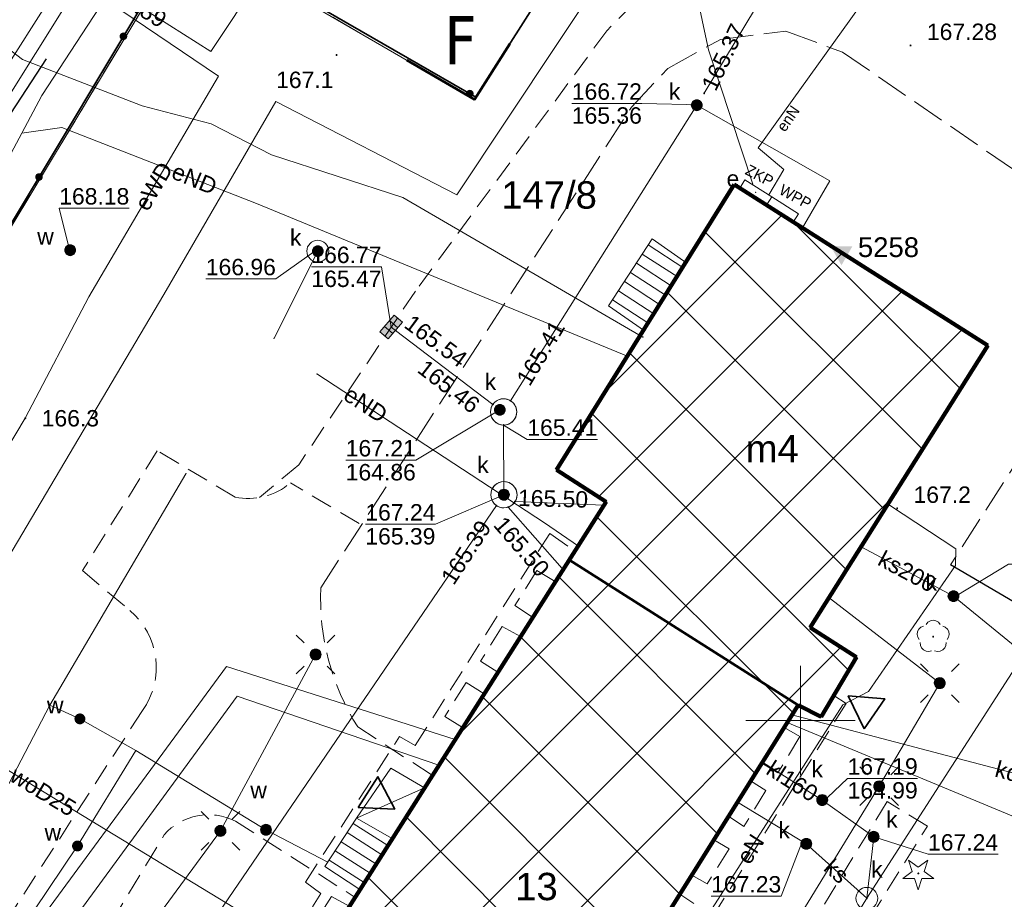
# Model space of a CAD drawing. Extents: x 7513272 to 7513487, y 5698927 to 5699090.
# Tile 6 of 12: x 7513314 to 7513359, y 5698992 to 5699032. Entities that reach past the tile are written whole.
import ezdxf
from ezdxf.enums import TextEntityAlignment as Align

# ---------------------------------------------------------------- set-up
doc = ezdxf.new("R2010")
doc.units = 0
doc.header["$PDSIZE"] = 0.75
doc.linetypes.add('PRZER2-1', pattern=[3, 2, -1])
doc.linetypes.add('PRZER3-1', pattern=[4, 3, -1])
doc.layers.get('0').update_dxf_attribs({"linetype": 'CONTINUOUS'})
doc.layers.add('1 cienka', color=7, linetype='CONTINUOUS', lineweight=9)
doc.layers.add('opisy', color=80, linetype='CONTINUOUS', lineweight=5)
for name, color, linetype, lineweight, true_color in [('GEPADR_O', 7, 'CONTINUOUS', 0, 0x0a0909), ('GEPPGD', 7, 'CONTINUOUS', 18, 0x0a0909), ('GESBZO', 7, 'CONTINUOUS', 50, 0x0a0909), ('GESBZO_O', 7, 'CONTINUOUS', 0, 0x0a0909), ('GESDZI', 7, 'CONTINUOUS', 18, 0x008000), ('GESDZI_O', 7, 'CONTINUOUS', 0, 0x008000), ('GESKLU', 7, 'PRZER3-1', 18, 0x008000), ('GESSCH', 7, 'CONTINUOUS', 18, 0x0a0909), ('GI_OUTLINE', 7, 'CONTINUOUS', 0, 0xa5007c), ('GSLKOC', 7, 'PRZER2-1', 18, 0x0a0909), ('GSLKOG', 7, 'CONTINUOUS', 35, 0x0a0909), ('GSLKOU', 7, 'PRZER3-1', 18, 0x0a0909), ('GSLKRW', 7, 'CONTINUOUS', 25, 0x0a0909), ('GSPRDI', 7, 'CONTINUOUS', 18, 0x008000), ('GSPRDL', 7, 'CONTINUOUS', 18, 0x008000), ('GSPWPN', 7, 'CONTINUOUS', 13, 0x0a0909), ('GSPWPN_O', 7, 'CONTINUOUS', 0, 0x0a0909), ('GSPWPS', 7, 'CONTINUOUS', 13, 0x0a0909), ('GSPWPS_O', 7, 'CONTINUOUS', 0, 0x0a0909), ('GSPWS3', 7, 'CONTINUOUS', 18, 0x0a0909), ('GSPWS3_O', 7, 'CONTINUOUS', 0, 0x0a0909), ('GULCNP', 7, 'CONTINUOUS', 18, 0xd200d2), ('GULENN', 1, 'CONTINUOUS', 18, 0xff0000), ('GULENN_O', 1, 'CONTINUOUS', 0, 0xff0000), ('GULEWN', 1, 'CONTINUOUS', 18, 0xff0000), ('GULEWN_O', 1, 'CONTINUOUS', 0, 0xff0000), ('GULKDP', 7, 'CONTINUOUS', 18, 0x803300), ('GULKDP_O', 7, 'CONTINUOUS', 0, 0x803300), ('GULKLP', 7, 'CONTINUOUS', 18, 0x803300), ('GULKLP_O', 7, 'CONTINUOUS', 0, 0x803300), ('GULKSP', 7, 'CONTINUOUS', 18, 0x803300), ('GULKSP_O', 7, 'CONTINUOUS', 0, 0x803300), ('GULTPR', 7, 'CONTINUOUS', 18, 0xff9100), ('GULWOP', 5, 'CONTINUOUS', 18, 0x0000ff), ('GULWOP_O', 5, 'CONTINUOUS', 0, 0x0000ff), ('GUPCWB', 7, 'CONTINUOUS', 18, 0xd200d2), ('GUPENK', 7, 'CONTINUOUS', 18, 0x0a0909), ('GUPESE', 7, 'CONTINUOUS', 18, 0x0a0909), ('GUPESE_O', 7, 'CONTINUOUS', 0, 0x0a0909), ('GUPESH_O', 1, 'CONTINUOUS', 0, 0xff0000), ('GUPEWB', 1, 'CONTINUOUS', 18, 0xff0000), ('GUPISL', 7, 'CONTINUOUS', 18, 0x0a0909), ('GUPKDN', 7, 'CONTINUOUS', 18, 0x803300), ('GUPKKS', 7, 'CONTINUOUS', 18, 0x0a0909), ('GUPKSD', 7, 'CONTINUOUS', 18, 0x803300), ('GUPKSD_O', 7, 'CONTINUOUS', 0, 0x803300), ('GUPKSH_O', 7, 'CONTINUOUS', 0, 0x803300), ('GUPKWB', 7, 'CONTINUOUS', 18, 0x803300), ('GUPKWZ', 7, 'CONTINUOUS', 18, 0x0a0909), ('GUPKWZ_O', 7, 'CONTINUOUS', 0, 0x0a0909), ('GUPTWB', 7, 'CONTINUOUS', 18, 0xff9100), ('GUPWSD', 5, 'CONTINUOUS', 18, 0x0000ff), ('GUPWSD_O', 5, 'CONTINUOUS', 0, 0x0000ff), ('GUPWSH_O', 5, 'CONTINUOUS', 0, 0x0000ff), ('GUPWWB', 5, 'CONTINUOUS', 18, 0x0000ff), ('GUPWZA_O', 7, 'CONTINUOUS', 0, 0x0a0909), ('GUSIKP', 7, 'CONTINUOUS', 18, 0x0a0909)]:
    doc.layers.add(name, color=color, linetype=linetype, lineweight=lineweight, true_color=true_color)
for name, color, linetype, true_color in [('GUPESH', 1, 'CONTINUOUS', 0xff0000), ('GUPKSH', 7, 'CONTINUOUS', 0x803300), ('GUPWSH', 5, 'CONTINUOUS', 0x0000ff), ('GUPWZA', 7, 'CONTINUOUS', 0x0a0909)]:
    doc.layers.add(name, color=color, linetype=linetype, true_color=true_color)
doc.styles.add('GEO-INFO', font='arial.ttf')

# ---------------------------------------------------------------- blocks, each defined once
blk = doc.blocks.new('SPDLP')
blk.add_hatch(color=0).paths.add_polyline_path([(-0.09, 0), (-0.085595, -0.027812), (-0.072812, -0.052901), (-0.052901, -0.072812), (-0.027812, -0.085595), (0, -0.09), (0.027812, -0.085595), (0.052901, -0.072812), (0.072812, -0.052901), (0.085595, -0.027812), (0.09, 0), (0.085595, 0.027812), (0.072812, 0.052901), (0.052901, 0.072812), (0.027812, 0.085595), (0, 0.09), (-0.027812, 0.085595), (-0.052901, 0.072812), (-0.072812, 0.052901), (-0.085595, 0.027812)])
at = {"color": 0}
for points in [[(-1.292703, 0.137547), (-1.355024, 0.389802), (-1.327532, 0.648184), (-1.213525, 0.881678), (-1.026689, 1.062258), (-0.78945, 1.168249), (-0.530282, 1.186929)], [(-0.268652, 1.271938), (-0.048001, 1.40916), (0.20623, 1.462858), (0.463525, 1.426585), (0.693003, 1.304695), (0.867117, 1.11182), (0.964971, 0.871109)], [(1.126667, 0.648554), (1.325358, 0.481106), (1.454989, 0.255912), (1.5, 0), (1.454989, -0.255912), (1.325358, -0.481106), (1.126667, -0.648554)], [(-0.530282, -1.186929), (-0.78945, -1.168249), (-1.026689, -1.062258), (-1.213525, -0.881678), (-1.327532, -0.648184), (-1.355024, -0.389802), (-1.292703, -0.137547)], [(0.964971, -0.871109), (0.867117, -1.11182), (0.693003, -1.304695), (0.463525, -1.426585), (0.20623, -1.462858), (-0.048001, -1.40916), (-0.268652, -1.271938)]]:
    blk.add_lwpolyline(points, dxfattribs=at)
blk = doc.blocks.new('SPDIP')
blk.add_hatch(color=0).paths.add_polyline_path([(-0.09, 0), (-0.085595, -0.027812), (-0.072812, -0.052901), (-0.052901, -0.072812), (-0.027812, -0.085595), (0, -0.09), (0.027812, -0.085595), (0.052901, -0.072812), (0.072812, -0.052901), (0.085595, -0.027812), (0.09, 0), (0.085595, 0.027812), (0.072812, 0.052901), (0.052901, 0.072812), (0.027812, 0.085595), (0, 0.09), (-0.027812, 0.085595), (-0.052901, 0.072812), (-0.072812, 0.052901), (-0.085595, 0.027812)])
at = {"color": 0}
blk.add_lwpolyline([(0.177062, -0.544942), (-0.463555, -1.426676), (-0.463555, -0.336792), (-1.500096, 0), (-0.463555, 0.336792), (-0.463555, 1.426676), (0.177062, 0.544942), (1.213603, 0.881734), (0.572986, 0), (1.213603, -0.881734)], close=True, dxfattribs=at)
blk = doc.blocks.new('KOLO')
blk.add_hatch(color=0).paths.add_polyline_path([(0, 0.5), (-0.12941, 0.482963), (-0.25, 0.433013), (-0.353553, 0.353553), (-0.433013, 0.25), (-0.482963, 0.12941), (-0.5, 0), (-0.482963, -0.12941), (-0.433013, -0.25), (-0.353553, -0.353553), (-0.25, -0.433013), (-0.12941, -0.482963), (0, -0.5), (0.12941, -0.482963), (0.25, -0.433013), (0.353553, -0.353553), (0.433013, -0.25), (0.482963, -0.12941), (0.5, 0), (0.482963, 0.12941), (0.433013, 0.25), (0.353553, 0.353553), (0.25, 0.433013), (0.12941, 0.482963)])
blk = doc.blocks.new('POINT')
at = {"color": 0}
blk.add_point((0, 0), dxfattribs=at)
blk = doc.blocks.new('OKRAG_PELNY')
at = {"true_color": 0xffffff}
blk.add_hatch(color=7, dxfattribs=at).paths.add_polyline_path([(0, 0.5), (-0.12941, 0.482963), (-0.25, 0.433013), (-0.353553, 0.353553), (-0.433013, 0.25), (-0.482963, 0.12941), (-0.5, 0), (-0.482963, -0.12941), (-0.433013, -0.25), (-0.353553, -0.353553), (-0.25, -0.433013), (-0.12941, -0.482963), (0, -0.5), (0.12941, -0.482963), (0.25, -0.433013), (0.353553, -0.353553), (0.433013, -0.25), (0.482963, -0.12941), (0.5, 0), (0.482963, 0.12941), (0.433013, 0.25), (0.353553, 0.353553), (0.25, 0.433013), (0.12941, 0.482963)])
at = {"color": 0}
blk.add_lwpolyline([(0.5, 0), (0.482963, -0.12941), (0.433013, -0.25), (0.353553, -0.353553), (0.25, -0.433013), (0.12941, -0.482963), (0, -0.5), (-0.12941, -0.482963), (-0.25, -0.433013), (-0.353553, -0.353553), (-0.433013, -0.25), (-0.482963, -0.12941), (-0.5, 0), (-0.482963, 0.12941), (-0.433013, 0.25), (-0.353553, 0.353553), (-0.25, 0.433013), (-0.12941, 0.482963), (0, 0.5), (0.12941, 0.482963), (0.25, 0.433013), (0.353553, 0.353553), (0.433013, 0.25), (0.482963, 0.12941)], close=True, dxfattribs=at)
blk = doc.blocks.new('SUSM01_01')
at = {"true_color": 0xffffff}
blk.add_hatch(color=7, dxfattribs=at).paths.add_polyline_path([(0.025882, -0.096593), (0.05, -0.086603), (0.076604, -0.064279), (0.093969, -0.034202), (0.1, 0), (0.095557, 0.029476), (0.082624, 0.056332), (0.062349, 0.078183), (0.036534, 0.093087), (0.007473, 0.09972), (-0.022252, 0.097493), (-0.05, 0.086603), (-0.073305, 0.068017), (-0.090097, 0.043388), (-0.098883, 0.014904), (-0.098883, -0.014904), (-0.090097, -0.043388), (-0.073305, -0.068017), (-0.05, -0.086603), (-0.025882, -0.096593), (0, -0.1), (0.025882, -0.096593), (0.1, 0), (0.093969, -0.034202), (0.076604, -0.064279), (0.05, -0.086603), (0.025882, -0.096593), (0, -0.1), (-0.025882, -0.096593), (-0.05, -0.086603), (-0.073305, -0.068017), (-0.090097, -0.043388), (-0.098883, -0.014904), (-0.098883, 0.014904), (-0.090097, 0.043388), (-0.073305, 0.068017), (-0.05, 0.086603), (-0.022252, 0.097493), (0.007473, 0.09972), (0.036534, 0.093087), (0.062349, 0.078183), (0.082624, 0.056332), (0.095557, 0.029476)])
at = {"color": 0}
for points in [[(-0.353553, 0.353553), (-0.212132, 0.212132)], [(0.353553, 0.353553), (0.212132, 0.212132)], [(-0.353553, -0.353553), (-0.212132, -0.212132)], [(0.353553, -0.353553), (0.212132, -0.212132)]]:
    blk.add_lwpolyline(points, dxfattribs=at)
blk.add_lwpolyline([(0.1, 0), (0.093969, -0.034202), (0.076604, -0.064279), (0.05, -0.086603), (0.025882, -0.096593), (0, -0.1), (-0.025882, -0.096593), (-0.05, -0.086603), (-0.073305, -0.068017), (-0.090097, -0.043388), (-0.098883, -0.014904), (-0.098883, 0.014904), (-0.090097, 0.043388), (-0.073305, 0.068017), (-0.05, 0.086603), (-0.022252, 0.097493), (0.007473, 0.09972), (0.036534, 0.093087), (0.062349, 0.078183), (0.082624, 0.056332), (0.095557, 0.029476)], close=True, dxfattribs=at)
blk = doc.blocks.new('SUUS05')
at = {"true_color": 0xffffff}
blk.add_hatch(color=7, dxfattribs=at).paths.add_polyline_path([(-0.5, 0.25), (-0.5, -0.25), (0.5, -0.25), (0.5, 0.25)])
at = {"color": 0}
blk.add_lwpolyline([(0.5, -0.25), (-0.5, -0.25), (-0.5, 0.25), (0.5, 0.25)], close=True, dxfattribs=at)
for points in [[(-0.175, -0.25), (-0.175, 0.25)], [(0.175, -0.25), (0.175, 0.25)]]:
    blk.add_lwpolyline(points, dxfattribs=at)
blk = doc.blocks.new('EPPGN')
blk.add_hatch(color=0).paths.add_polyline_path([(-0.09, 0), (-0.085595, -0.027812), (-0.072812, -0.052901), (-0.052901, -0.072812), (-0.027812, -0.085595), (0, -0.09), (0.027812, -0.085595), (0.052901, -0.072812), (0.072812, -0.052901), (0.085595, -0.027812), (0.09, 0), (0.085595, 0.027812), (0.072812, 0.052901), (0.052901, 0.072812), (0.027812, 0.085595), (0, 0.09), (-0.027812, 0.085595), (-0.052901, 0.072812), (-0.072812, 0.052901), (-0.085595, 0.027812)])
blk = doc.blocks.new('SOWP1')
blk.add_hatch(color=0).paths.add_polyline_path([(0.291398, 0.498418), (-0.577348, -0.001564), (0.291034, -0.498631)])

msp = doc.modelspace()

# ---------------------------------------------------------------- hatches: boundary and pattern name
at = {"layer": '1 cienka'}
h = msp.add_hatch(dxfattribs=at)
h.set_pattern_fill('ANSI37', color=256)
h.paths.add_polyline_path([(7513358.559, 5699017.141), (7513346.962, 5699024.494), (7513344.746, 5699020.933), (7513344.802, 5699020.894), (7513342.855, 5699017.807), (7513342.818, 5699017.833), (7513338.844, 5699011.447), (7513341.113, 5699009.986), (7513339.425, 5699007.33), (7513349.882, 5699000.703), (7513350.945, 5699000.165), (7513352.559, 5699002.885), (7513350.441, 5699004.245)])
h.paths.add_polyline_path([(7513349.882, 5699000.703), (7513339.425, 5699007.33), (7513322.899, 5698981.335), (7513318.642, 5698980.705), (7513319.155, 5698979.562), (7513319.358, 5698979.438), (7513320.093, 5698980.563), (7513331.782, 5698973.426), (7513331.908, 5698973.614), (7513333.056, 5698972.873), (7513333.79, 5698974.966), (7513340.043, 5698984.966), (7513340.043, 5698984.966), (7513341.747, 5698987.693)])
h.paths.add_polyline_path([(7513327.514, 5698976.462), (7513327.937, 5698976.196), (7513328.772, 5698977.533), (7513328.348, 5698977.797)], flags=16)
h.paths.add_polyline_path([(7513328.03, 5698977.996), (7513327.116, 5698976.712), (7513325.725, 5698977.598), (7513326.548, 5698978.921)], flags=16)
h.paths.add_polyline_path([(7513337.312, 5699012.807), (7513340.9, 5699012.807), (7513340.9, 5699013.956), (7513337.312, 5699013.956)], flags=9)
h.paths.add_polyline_path([(7513346.474, 5699024.231), (7513347.34, 5699024.231), (7513347.34, 5699025.082), (7513346.474, 5699025.082)], flags=9)
h.paths.add_polyline_path([(7513347.176, 5699011.483), (7513350.227, 5699011.483), (7513350.227, 5699013.358), (7513347.176, 5699013.358)], flags=24)
h.paths.add_polyline_path([(7513327.907, 5698973.416), (7513331.495, 5698973.416), (7513331.495, 5698974.565), (7513327.907, 5698974.565)], flags=25)
h.paths.add_polyline_path([(7513336.631, 5698991.442), (7513339.212, 5698991.442), (7513339.212, 5698993.358), (7513336.631, 5698993.358)], flags=24)
h.paths.add_polyline_path([(7513316.779, 5698979.897), (7513320.351, 5698980.227), (7513320.246, 5698981.371), (7513316.673, 5698981.041)], flags=9)
h.paths.add_polyline_path([(7513320.551, 5698980.408), (7513322.029, 5698980.577), (7513321.899, 5698981.713), (7513320.421, 5698981.544)], flags=24)
h.paths.add_polyline_path([(7513333.145, 5698971.219), (7513334.137, 5698974.301), (7513333.044, 5698974.653), (7513332.051, 5698971.571)], flags=9)
h.paths.add_polyline_path([(7513334.827, 5698989.838), (7513337.892, 5698989.838), (7513337.892, 5698991.754), (7513334.827, 5698991.754)], flags=24)

# ---------------------------------------------------------------- linework, layer by layer
at = {"lineweight": 35}
for points in [[(7513352.903, 5698999.614), (7513353.845, 5699000.994), (7513352.179, 5699001.119), (7513352.903, 5698999.614)], [(7513329.769, 5698996.02), (7513331.438, 5698995.945), (7513330.669, 5698997.428), (7513329.769, 5698996.02)]]:
    msp.add_lwpolyline(points, dxfattribs=at)
at = {"layer": '1 cienka', "lineweight": 50}
for p, q in [((7513335.093, 5699028.378, 10.16), (7513336.705, 5699030.923, 10.16)), ((7513331.998, 5699030.172, 10.02), (7513335.093, 5699028.378, 10.16))]:
    msp.add_line(p, q, dxfattribs=at)
at = {"layer": '1 cienka', "lineweight": 106}
for p, q in [((7513338.844, 5699011.447, 10.26), (7513346.962, 5699024.494, 10.26)), ((7513346.962, 5699024.494, 10.26), (7513358.559, 5699017.141, 10.26)), ((7513358.559, 5699017.141, 10.26), (7513350.441, 5699004.245, 10.26)), ((7513341.113, 5699009.986, 10.26), (7513338.844, 5699011.447, 10.26)), ((7513322.837, 5698981.237, 10.26), (7513341.113, 5699009.986, 10.26)), ((7513350.441, 5699004.245, 10.26), (7513352.559, 5699002.885, 10.26)), ((7513352.559, 5699002.885, 10.26), (7513350.945, 5699000.165, 10.26)), ((7513349.882, 5699000.703, 10.26), (7513333.536, 5698974.559, 10.26)), ((7513350.945, 5699000.165, 10.26), (7513349.882, 5699000.703, 10.26))]:
    msp.add_line(p, q, dxfattribs=at)
at = {"layer": 'GESBZO', "linetype": 'Continuous', "elevation": 10.26}
for points in [[(7513346.962, 5699024.494), (7513358.559, 5699017.141), (7513350.441, 5699004.245), (7513352.559, 5699002.885), (7513350.945, 5699000.165), (7513349.882, 5699000.703), (7513339.41, 5699007.339), (7513341.113, 5699009.986), (7513338.844, 5699011.447)], [(7513322.837, 5698981.237), (7513339.41, 5699007.339), (7513349.882, 5699000.703), (7513333.536, 5698974.559)]]:
    msp.add_lwpolyline(points, close=True, dxfattribs=at)
at = {"layer": 'GESDZI', "linetype": 'Continuous', "elevation": 10.3}
for points in [[(7513371.83, 5698997.098), (7513399.158, 5699039.406), (7513399.398, 5699040.166), (7513399.468, 5699040.386), (7513396.318, 5699042.406), (7513390.698, 5699046.025), (7513380.559, 5699052.534), (7513374.78, 5699056.254), (7513365.14, 5699062.452), (7513357.461, 5699067.402), (7513357.171, 5699066.942), (7513344.252, 5699046.805), (7513346.052, 5699045.675), (7513335.093, 5699028.378), (7513321.984, 5699035.976), (7513293.345, 5698988.471), (7513344.651, 5698954.767), (7513356.561, 5698973.129)], [(7513335.093, 5699028.378), (7513346.052, 5699045.675), (7513344.252, 5699046.805), (7513332.823, 5699054.113), (7513328.213, 5699046.485), (7513321.984, 5699035.976)]]:
    msp.add_lwpolyline(points, close=True, dxfattribs=at)
msp.add_lwpolyline([(7513344.651, 5698954.767), (7513293.345, 5698988.471), (7513321.984, 5699035.976), (7513328.213, 5699046.485), (7513319.504, 5699052.226)], dxfattribs=at)
at = {"layer": 'GESKLU', "linetype": 'PRZER3-1', "lineweight": 18, "ltscale": 0.5, "elevation": 10.16}
msp.add_lwpolyline([(7513277.536, 5698980.241), (7513278.856, 5698979.391), (7513315.483, 5698955.845), (7513321.623, 5698951.895), (7513336.561, 5698942.286), (7513337.861, 5698944.296), (7513344.651, 5698954.767), (7513293.345, 5698988.471), (7513321.984, 5699035.976), (7513335.093, 5699028.378), (7513346.052, 5699045.675), (7513344.252, 5699046.805), (7513357.171, 5699066.942), (7513357.461, 5699067.402), (7513355.741, 5699068.501), (7513350.982, 5699071.561), (7513346.182, 5699074.65), (7513341.382, 5699077.74), (7513337.782, 5699080.051)], dxfattribs=at)
msp.add_lwpolyline([(7513371.83, 5698997.098), (7513399.158, 5699039.406), (7513399.398, 5699040.166), (7513399.468, 5699040.386), (7513396.318, 5699042.406), (7513390.698, 5699046.025), (7513380.559, 5699052.534), (7513374.78, 5699056.254), (7513365.14, 5699062.452), (7513357.461, 5699067.402), (7513357.171, 5699066.942), (7513344.252, 5699046.805), (7513346.052, 5699045.675), (7513335.093, 5699028.378), (7513321.984, 5699035.976), (7513293.345, 5698988.471), (7513344.651, 5698954.767), (7513356.561, 5698973.129)], close=True, dxfattribs=at)
at = {"layer": 'GESSCH', "linetype": 'Continuous', "elevation": 10.26}
for points in [[(7513344.802, 5699020.894), (7513343.21, 5699022.007), (7513341.222, 5699018.951), (7513342.855, 5699017.807)], [(7513329.699, 5698995.535), (7513331.259, 5698997.824), (7513332.796, 5698996.922)], [(7513329.699, 5698995.535), (7513331.322, 5698994.601), (7513329.846, 5698992.277), (7513328.251, 5698993.329)]]:
    msp.add_lwpolyline(points, close=True, dxfattribs=at)
at = {"layer": 'GESSCH', "linetype": 'Continuous'}
for points in [[(7513343.034, 5699021.736, 10.26), (7513344.664, 5699020.676, 10.26)], [(7513342.762, 5699021.317, 10.26), (7513344.398, 5699020.253, 10.26)], [(7513342.489, 5699020.898, 10.26), (7513344.131, 5699019.83, 10.26)], [(7513342.216, 5699020.479, 10.26), (7513343.864, 5699019.407, 10.26)], [(7513341.944, 5699020.06, 10.26), (7513343.597, 5699018.984, 10.26)], [(7513341.671, 5699019.64, 10.26), (7513343.331, 5699018.561, 10.26)], [(7513341.398, 5699019.221, 10.26), (7513343.064, 5699018.138, 10.26)], [(7513331.12, 5698994.283, 10.26), (7513329.537, 5698995.289, 10.26)], [(7513330.852, 5698993.861, 10.26), (7513329.263, 5698994.871, 10.26)], [(7513330.584, 5698993.439, 10.26), (7513328.988, 5698994.452, 10.26)], [(7513330.316, 5698993.017, 10.26), (7513328.714, 5698994.034, 10.26)], [(7513330.048, 5698992.595, 10.26), (7513328.44, 5698993.616, 10.26)]]:
    msp.add_polyline3d(points, dxfattribs=at)
at = {"layer": 'GI_OUTLINE', "color": 224, "linetype": 'Continuous', "true_color": 0xa5007c, "elevation": 100}
for points in [[(7513350, 5698997.5), (7513350, 5699002.5)], [(7513347.5, 5699000), (7513352.5, 5699000)]]:
    msp.add_lwpolyline(points, dxfattribs=at)
at = {"layer": 'GSLKOC', "linetype": 'PRZER2-1', "lineweight": 18, "ltscale": 0.5, "elevation": 10.18}
for points in [[(7513360.551, 5699045.646), (7513378.709, 5699033.279, -0.260168), (7513379.469, 5699027.09), (7513375.62, 5699021.502, -1.126518), (7513374.22, 5699022.512), (7513376.925, 5699026.364), (7513358.264, 5699038.874), (7513356.123, 5699035.665), (7513354.96, 5699035.061), (7513349.375, 5699035.2, 0.210113), (7513341.139, 5699031.526), (7513332.39, 5699019.621), (7513327.052, 5699011.684), (7513325.251, 5699010.189)], [(7513329.814, 5699008.994), (7513326.672, 5699010.861, -0.23579), (7513324.142, 5699010.212), (7513320.582, 5699012.327), (7513317.166, 5699006.847), (7513319.331, 5699005.021, -0.389322), (7513319.908, 5699000.456), (7513313.018, 5698989.809), (7513311.911, 5698986.589, 0.221462), (7513312.826, 5698979.641), (7513315.617, 5698976.565), (7513329.665, 5698967.867, 0.12767), (7513335.952, 5698967.142, -0.08952), (7513340.996, 5698965.535), (7513348.76, 5698960.92)], [(7513333.105, 5698997.527), (7513329.747, 5698999.7, -0.152658), (7513328.06, 5699006.06)], [(7513344.36, 5698980.949), (7513338.636, 5698972.048, -0.174352), (7513330.617, 5698971.699), (7513319.002, 5698978.906, -0.423185), (7513316.163, 5698986.94), (7513320.895, 5698994.766, -0.343472), (7513324.154, 5698995.396), (7513329.589, 5698991.941)]]:
    msp.add_lwpolyline(points, format="xyb", dxfattribs=at)
for points in [[(7513332.373, 5698998.855), (7513338.531, 5699008.544)], [(7513338.531, 5699008.544), (7513339.673, 5699007.748)], [(7513337.945, 5699006.855), (7513336.94, 5699005.255)], [(7513338.778, 5699006.343), (7513337.945, 5699006.855)], [(7513336.94, 5699005.255), (7513337.747, 5699004.719)], [(7513336.359, 5699004.288), (7513335.365, 5699002.711)], [(7513337.189, 5699003.841), (7513336.359, 5699004.288)], [(7513335.365, 5699002.711), (7513336.151, 5699002.207)], [(7513334.709, 5699001.737), (7513333.734, 5699000.177)], [(7513335.523, 5699001.217), (7513334.709, 5699001.737)], [(7513351.523, 5699001.14), (7513352.086, 5699000.778)], [(7513352.086, 5699000.778), (7513343.745, 5698987.464)], [(7513333.734, 5699000.177), (7513334.543, 5698999.674)], [(7513349.245, 5698999.684), (7513349.971, 5698999.258)], [(7513327.355, 5698992.607), (7513331.663, 5698999.264)], [(7513331.663, 5698999.264), (7513332.373, 5698998.855)], [(7513349.971, 5698999.258), (7513348.966, 5698997.61)], [(7513348.966, 5698997.61), (7513348.226, 5698998.054)], [(7513347.716, 5698997.239), (7513348.412, 5698996.801)], [(7513348.412, 5698996.801), (7513347.407, 5698995.154)], [(7513350.73, 5698964.05), (7513340.431, 5698970.61), (7513355.804, 5698995.174), (7513353.961, 5698996.289), (7513347.173, 5698985.212)], [(7513347.407, 5698995.154), (7513346.704, 5698995.621)], [(7513346.034, 5698994.549), (7513346.729, 5698994.126)], [(7513346.729, 5698994.126), (7513345.725, 5698992.539)], [(7513345.725, 5698992.539), (7513345.025, 5698992.935)], [(7513328.065, 5698992.091), (7513327.355, 5698992.607)], [(7513321.218, 5698981.361), (7513328.065, 5698992.091)], [(7513344.476, 5698992.057), (7513345.125, 5698991.64)], [(7513328.546, 5698991.951), (7513327.517, 5698990.338)], [(7513329.362, 5698991.514), (7513328.546, 5698991.951)]]:
    msp.add_lwpolyline(points, dxfattribs=at)
at = {"layer": 'GSLKOG', "linetype": 'Continuous', "elevation": 10.18}
for points in [[(7513344.64, 5699046.51), (7513346.122, 5699045.735), (7513335.153, 5699028.488), (7513321.94, 5699036.11)], [(7513341.21, 5698949.14), (7513344.841, 5698954.727), (7513293.345, 5698988.471), (7513321.94, 5699036.11)]]:
    msp.add_lwpolyline(points, dxfattribs=at)
at = {"layer": 'GSLKOU', "linetype": 'PRZER3-1', "lineweight": 18, "ltscale": 0.5, "elevation": 10.18}
msp.add_lwpolyline([(7513328.06, 5699006.06), (7513342.27, 5699028.03), (7513343.93, 5699029.8), (7513346.34, 5699031.13), (7513349.33, 5699031.5), (7513351.91, 5699030.55), (7513368.61, 5699019.09), (7513369.68, 5699016.92), (7513369.2, 5699014.91), (7513367.62, 5699014.01), (7513365.35, 5699014.08), (7513362.53, 5699015.92), (7513356.852, 5699007.109)], dxfattribs=at)
at = {"layer": 'GSLKRW', "linetype": 'Continuous', "lineweight": 25, "elevation": 10.18}
msp.add_lwpolyline([(7513340.931, 5698949.03), (7513337.225, 5698951.358), (7513336.589, 5698953.477), (7513309.397, 5698970.938), (7513307.453, 5698970.514), (7513293.398, 5698979.376, -0.276758), (7513289.475, 5698987.003, -0.168315), (7513291.384, 5698993.148), (7513302.317, 5699010.034), (7513315.512, 5699030.236)], format="xyb", dxfattribs=at)
msp.add_lwpolyline([(7513369.571, 5698999.058), (7513361.981, 5699004.106), (7513356.852, 5699007.109)], dxfattribs=at)
at = {"layer": 'GULCNP', "linetype": 'Continuous', "elevation": 10.18}
for points in [[(7513287.184, 5699003.023), (7513291.186, 5699000.249), (7513295.195, 5698997.62), (7513312.374, 5698987.012), (7513323.753, 5699002.461), (7513334.197, 5698999.129)], [(7513333.456, 5698997.962), (7513324.233, 5699001.102), (7513312.704, 5698985.372), (7513294.555, 5698996.61), (7513290.536, 5698999.239), (7513286.481, 5699001.954)]]:
    msp.add_lwpolyline(points, dxfattribs=at)
at = {"layer": 'GULENN', "linetype": 'Continuous', "elevation": 10.18}
for points in [[(7513355.24, 5699049.23), (7513344.96, 5699034.52), (7513345.79, 5699030.65), (7513347.836, 5699024.472)], [(7513390.161, 5699036.301), (7513388.536, 5699035.562), (7513376.28, 5699033.392), (7513375.614, 5699034.984), (7513360.635, 5699043.157), (7513353.85, 5699034.239), (7513348.062, 5699026.166), (7513349.232, 5699025.179), (7513348.541, 5699024.026)], [(7513322.904, 5699040.015), (7513321.624, 5699037.686), (7513319.514, 5699035.006), (7513315.304, 5699028.557), (7513314.383, 5699026.838), (7513309.854, 5699018.388), (7513308.734, 5699018.098), (7513308.734, 5699018.098), (7513309.174, 5699017.158), (7513300.045, 5699003.299), (7513298.885, 5699002.799), (7513298.885, 5699002.799), (7513299.145, 5699001.909), (7513292.54, 5698992.259), (7513291.971, 5698991.176), (7513292.605, 5698990.021), (7513300.805, 5698984.342), (7513310.674, 5698977.823), (7513311.534, 5698976.203), (7513311.122, 5698968.694), (7513308.249, 5698963.686), (7513306.845, 5698956.278)], [(7513308.048, 5699034.785), (7513312.703, 5699031.521), (7513314.421, 5699030.216), (7513319.884, 5699028.087), (7513323.044, 5699027.268), (7513325.813, 5699025.848), (7513331.813, 5699023.899), (7513342.787, 5699017.522)], [(7513314.383, 5699026.838), (7513316.218, 5699027.098), (7513325.116, 5699023.634), (7513342.113, 5699016.63)], [(7513327.879, 5699015.834), (7513338.295, 5699009.034), (7513339.843, 5699007.971)], [(7513354.072, 5699009.833), (7513357.101, 5699007.845), (7513357.091, 5699007.075), (7513353.102, 5699001.326), (7513351.932, 5699000.706), (7513343.472, 5698987.536), (7513342.755, 5698987.05)], [(7513327.824, 5699003.014), (7513323.469, 5698994.95), (7513316.503, 5698985.47), (7513319.155, 5698979.562), (7513326.241, 5698975.237), (7513331.48, 5698971.951), (7513337.089, 5698972.141), (7513343.716, 5698981.328), (7513346.764, 5698985.867), (7513349.717, 5698990.675), (7513353.594, 5698996.989), (7513356.363, 5699001.707), (7513351.368, 5699005.557)]]:
    msp.add_lwpolyline(points, dxfattribs=at)
at = {"layer": 'GULEWN', "linetype": 'Continuous', "elevation": 10.18}
for points in [[(7513310.211, 5699038.078), (7513317.833, 5699033.208), (7513323.376, 5699029.453), (7513317.447, 5699019.364)], [(7513317.447, 5699019.364), (7513314.547, 5699013.811), (7513312.064, 5699009.677), (7513305.367, 5699000.033), (7513302.311, 5698992.656), (7513297.312, 5698984.675), (7513317.337, 5698971.507), (7513335.433, 5698959.749), (7513349.079, 5698950.877), (7513350.345, 5698950.177), (7513353.06, 5698948.604), (7513361.247, 5698942.739)]]:
    msp.add_lwpolyline(points, dxfattribs=at)
at = {"layer": 'GULKDP', "linetype": 'Continuous', "elevation": 10.18}
for points in [[(7513345.591, 5699028.663), (7513354.055, 5699042.679)], [(7513336.736, 5699014.611), (7513345.252, 5699028.119)], [(7513345.252, 5699028.119), (7513351.332, 5699024.66), (7513350.085, 5699022.514)], [(7513331.283, 5699017.981), (7513331.481, 5699017.827), (7513335.93, 5699014.447)], [(7513336.434, 5699010.316), (7513336.422, 5699013.5)], [(7513340.99, 5699009.843), (7513336.941, 5699010.005)], [(7513317.15, 5698982.06), (7513336.092, 5699009.823)], [(7513336.631, 5699009.749), (7513339.094, 5699006.943)], [(7513372.99, 5698994.07), (7513371.751, 5698994.443), (7513349.602, 5699000.255)]]:
    msp.add_lwpolyline(points, dxfattribs=at)
at = {"layer": 'GULKLP', "linetype": 'Continuous', "elevation": 10.18}
msp.add_lwpolyline([(7513353.03, 5698991.87), (7513353.343, 5698994.682), (7513350.99, 5698996.36), (7513348.253, 5698998.098)], dxfattribs=at)
at = {"layer": 'GULKSP', "linetype": 'Continuous', "elevation": 10.18}
for points in [[(7513278.922, 5698974.62), (7513305.988, 5699017.78), (7513324.3, 5699046.56), (7513318.396, 5699050.539)], [(7513327.92, 5699021.45), (7513325.924, 5699017.467)], [(7513360.221, 5699003.043), (7513356.99, 5699005.68), (7513352.764, 5699007.936)], [(7513321.132, 5698947.176), (7513334.09, 5698957.89), (7513338.552, 5698965.586), (7513345.62, 5698979.75), (7513353.03, 5698991.87), (7513360.221, 5699003.043)], [(7513353.03, 5698991.87), (7513350.26, 5698994.36), (7513347.109, 5698996.268)]]:
    msp.add_lwpolyline(points, dxfattribs=at)
at = {"layer": 'GULTPR', "linetype": 'Continuous', "elevation": 10.18}
msp.add_lwpolyline([(7513376.366, 5698988.712), (7513349.382, 5698999.903)], dxfattribs=at)
at = {"layer": 'GULWOP', "linetype": 'Continuous', "elevation": 10.18}
for points in [[(7513320.883, 5699019.47), (7513326.006, 5699028.289), (7513334.275, 5699024.019), (7513350.42, 5699048.295), (7513355.263, 5699055.726), (7513343.79, 5699067.27), (7513342.85, 5699067.88)], [(7513279.712, 5698974.101), (7513324.434, 5699045.555), (7513317.987, 5699049.916)], [(7513310.548, 5699038.592), (7513318.034, 5699033.766), (7513323.024, 5699030.567), (7513329.687, 5699040.599)], [(7513293.749, 5698984.943), (7513297.18, 5698990.12), (7513297.777, 5698990.298), (7513305.318, 5698993.202), (7513320.883, 5699019.47)], [(7513292.461, 5699011.057), (7513305.547, 5699002.704), (7513325.185, 5698990.787), (7513328.22, 5698989.716)], [(7513304.042, 5698978.416), (7513315.664, 5699000.701), (7513321.895, 5699011.277)], [(7513315.664, 5699000.701), (7513317.044, 5699000.071), (7513319.604, 5698998.621)], [(7513281.245, 5698993.982), (7513290.915, 5698987.771), (7513291.64, 5698987.5), (7513306.2, 5698978.49), (7513309.834, 5698983.942), (7513310.27, 5698984.38), (7513316.934, 5698994.262), (7513319.604, 5698998.621), (7513325.553, 5698995.003), (7513328.374, 5698993.516)]]:
    msp.add_lwpolyline(points, dxfattribs=at)
at = {"layer": 'GUPENK'}
for points in [[(7513347.456, 5699024.713, 10.28), (7513348.681, 5699023.937, 10.28), (7513348.44, 5699023.557, 10.3), (7513347.215, 5699024.333, 10.26)], [(7513347.215, 5699024.333, 10.28), (7513347.456, 5699024.713, 10.28)], [(7513348.44, 5699023.557, 10.28), (7513347.215, 5699024.333, 10.28)], [(7513348.681, 5699023.937, 10.28), (7513348.44, 5699023.557, 10.28)]]:
    msp.add_polyline3d(points, dxfattribs=at)
at = {"layer": 'GUPENK', "color": 1}
for points in [[(7513348.44, 5699023.557, 10.3), (7513348.681, 5699023.937, 10.3)], [(7513348.681, 5699023.937, 10.3), (7513349.906, 5699023.16, 10.3)], [(7513349.906, 5699023.16, 10.3), (7513349.665, 5699022.78, 10.3), (7513348.44, 5699023.557, 10.3)]]:
    msp.add_polyline3d(points, dxfattribs=at)
at = {"layer": 'GUPKDN', "lineweight": 18, "elevation": 10.28, "flags": 128}
msp.add_lwpolyline([(7513336.42, 5699014.701, -0.57735), (7513336.94, 5699013.801, -1.732051)], format="xyb", close=True, dxfattribs=at)
at = {"layer": 'GUPKSH_O', "linetype": 'Continuous', "lineweight": 0, "elevation": 10.8, "flags": 128}
for points in [[(7513339.539, 5699028.197), (7513342.742, 5699028.197), (7513345.462, 5699028.144)], [(7513339.539, 5699028.197), (7513342.742, 5699028.197)], [(7513339.539, 5699028.197), (7513342.742, 5699028.197), (7513345.462, 5699028.144)], [(7513339.539, 5699028.197), (7513342.742, 5699028.197)], [(7513322.802, 5699020.179), (7513326.005, 5699020.179), (7513328.003, 5699021.607)], [(7513322.802, 5699020.179), (7513326.005, 5699020.179), (7513328.003, 5699021.607)], [(7513327.63, 5699020.732), (7513330.834, 5699020.732), (7513331.28, 5699017.98)], [(7513327.63, 5699020.732), (7513330.834, 5699020.732)], [(7513329.2, 5699011.893), (7513332.403, 5699011.893), (7513336.247, 5699014.195)], [(7513340.707, 5699012.844), (7513337.504, 5699012.844), (7513336.422, 5699013.5)], [(7513329.2, 5699011.893), (7513332.403, 5699011.893)], [(7513330.097, 5699008.964), (7513333.3, 5699008.964), (7513336.434, 5699010.316)], [(7513330.097, 5699008.964), (7513333.3, 5699008.964)], [(7513362.705, 5699007.149), (7513359.502, 5699007.149), (7513357.144, 5699005.707)], [(7513355.353, 5698997.351), (7513352.15, 5698997.351), (7513350.923, 5698996.182)], [(7513352.15, 5698997.351), (7513355.353, 5698997.351)], [(7513359.03, 5698993.883), (7513355.827, 5698993.883), (7513353.343, 5698994.682)], [(7513345.909, 5698991.963), (7513349.112, 5698991.963), (7513350.043, 5698994.382)], [(7513345.909, 5698991.963), (7513349.112, 5698991.963)]]:
    msp.add_lwpolyline(points, dxfattribs=at)
at = {"layer": 'GUPKWZ', "elevation": 10.29, "flags": 128}
msp.add_lwpolyline([(7513336.434, 5699010.916, -0.57735), (7513336.954, 5699010.016, -1.732051)], format="xyb", close=True, dxfattribs=at)
at = {"layer": 'GUPWSH_O', "linetype": 'Continuous', "lineweight": 0, "elevation": 10.8, "flags": 128}
msp.add_lwpolyline([(7513319.301, 5699023.412), (7513316.098, 5699023.412), (7513316.56, 5699021.568)], dxfattribs=at)
msp.add_lwpolyline([(7513319.301, 5699023.412), (7513316.098, 5699023.412), (7513316.56, 5699021.568)], dxfattribs=at)
at = {"layer": 'GUSIKP', "color": 36, "linetype": 'Continuous', "true_color": 0x803300, "elevation": 10.22}
for points in [[(7513327.92, 5699020.95, -1), (7513327.92, 5699021.95, -1)], [(7513336.42, 5699014.701, -1), (7513336.42, 5699013.501, -1)], [(7513336.434, 5699010.916, -1), (7513336.434, 5699009.716, -1)], [(7513353.03, 5698991.37, -1), (7513353.03, 5698992.37, -1)]]:
    msp.add_lwpolyline(points, format="xyb", close=True, dxfattribs=at)

# ---------------------------------------------------------------- block references
at = {"layer": 'GEPPGD', "color": 96, "true_color": 0x008000, "xscale": 0.5, "yscale": 0.5, "rotation": 90}
msp.add_blockref('EPPGN', (7513335.093, 5699028.378, 10.32), dxfattribs=at)
at = {"layer": 'GSLKOG', "xscale": 0.35, "yscale": 0.35, "rotation": 90}
for p in [(7513319.034, 5699031.269, 10.18), (7513334.875, 5699028.648, 10.18), (7513315.174, 5699024.838, 10.18)]:
    msp.add_blockref('KOLO', p, dxfattribs=at)
at = {"layer": 'GSPRDI', "xscale": 0.5, "yscale": 0.5, "rotation": 90}
msp.add_blockref('SPDIP', (7513355.382, 5698993.007, 10.12), dxfattribs=at)
at = {"layer": 'GSPRDL', "xscale": 0.5, "yscale": 0.5, "rotation": 90}
msp.add_blockref('SPDLP', (7513356.062, 5699003.826, 10.12), dxfattribs=at)
at = {"layer": 'GSPWPN', "xscale": 0.09, "yscale": 0.09, "rotation": 90}
for p in [(7513328.783, 5699030.413, 10.2), (7513354.415, 5699009.693, 10.2)]:
    msp.add_blockref('KOLO', p, dxfattribs=at)
at = {"layer": 'GSPWPS', "xscale": 0.09, "yscale": 0.09, "rotation": 90}
msp.add_blockref('KOLO', (7513355.027, 5699030.85, 10.2), dxfattribs=at)
at = {"layer": 'GSPWS3', "lineweight": 0, "rotation": 90}
msp.add_blockref('SOWP1', (7513351.87, 5699021.38, 10.36), dxfattribs=at)
at = {"layer": 'GUPCWB'}
msp.add_blockref('POINT', (7513333.853, 5698998.587, 10.24), dxfattribs=at)
at = {"layer": 'GUPESE', "xscale": 0.5, "yscale": 0.5}
msp.add_blockref('POINT', (7513347.948, 5699024.135, 10.24), dxfattribs=at)
at = {"layer": 'GUPESH', "xscale": 0.09, "yscale": 0.09, "rotation": 90}
msp.add_blockref('KOLO', (7513314.547, 5699013.811, 10.24), dxfattribs=at)
at = {"layer": 'GUPEWB', "rotation": 90}
for p in [(7513348.309, 5699023.639, 10.24), (7513342.787, 5699017.522, 10.24), (7513342.113, 5699016.63, 10.24), (7513327.879, 5699015.834, 10.24), (7513354.072, 5699009.833, 10.24), (7513339.843, 5699007.971, 10.24), (7513351.368, 5699005.557, 10.24)]:
    msp.add_blockref('POINT', p, dxfattribs=at)
at = {"layer": 'GUPISL', "rotation": 90}
for name, p, xscale, yscale in [('SUSM01_01', (7513327.824, 5699003.014, 10.24), 2.5, 2.5), ('OKRAG_PELNY', (7513327.824, 5699003.014, 10.24), 0.5, 0.5), ('SUSM01_01', (7513356.363, 5699001.707, 10.24), 2.5, 2.5), ('OKRAG_PELNY', (7513356.363, 5699001.707, 10.24), 0.5, 0.5), ('SUSM01_01', (7513353.594, 5698996.989, 10.24), 2.5, 2.5), ('OKRAG_PELNY', (7513353.594, 5698996.989, 10.24), 0.5, 0.5), ('SUSM01_01', (7513323.469, 5698994.95, 10.24), 2.5, 2.5), ('OKRAG_PELNY', (7513323.469, 5698994.95, 10.24), 0.5, 0.5)]:
    msp.add_blockref(name, p, dxfattribs=dict(at, xscale=xscale, yscale=yscale))
at = {"layer": 'GUPKKS', "rotation": 49.19253619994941}
msp.add_blockref('SUUS05', (7513331.283, 5699017.981, 10.24), dxfattribs=at)
at = {"layer": 'GUPKSD', "xscale": 0.5, "yscale": 0.5, "rotation": 90}
for name, p in [('OKRAG_PELNY', (7513345.252, 5699028.119, 10.24)), ('POINT', (7513336.42, 5699014.101, 10.24)), ('OKRAG_PELNY', (7513356.99, 5699005.68, 10.24)), ('OKRAG_PELNY', (7513350.99, 5698996.36, 10.24)), ('OKRAG_PELNY', (7513353.343, 5698994.682, 10.24)), ('OKRAG_PELNY', (7513350.26, 5698994.36, 10.24))]:
    msp.add_blockref(name, p, dxfattribs=at)
at = {"layer": 'GUPKSH', "xscale": 0.09, "yscale": 0.09, "rotation": 90}
for p in [(7513345.591, 5699028.663, 10.24), (7513345.252, 5699028.119, 10.24), (7513327.923, 5699021.449, 10.24), (7513331.283, 5699017.981, 10.24), (7513331.481, 5699017.827, 10.24), (7513335.93, 5699014.447, 10.24), (7513336.736, 5699014.611, 10.24), (7513336.247, 5699014.195, 10.24), (7513336.422, 5699013.5, 10.24), (7513336.434, 5699010.316, 10.24), (7513336.941, 5699010.005, 10.24), (7513336.092, 5699009.823, 10.24), (7513336.631, 5699009.749, 10.24), (7513356.99, 5699005.68, 10.24), (7513350.99, 5698996.36, 10.24), (7513353.343, 5698994.682, 10.24), (7513350.26, 5698994.36, 10.24), (7513353.03, 5698991.87, 10.24)]:
    msp.add_blockref('KOLO', p, dxfattribs=at)
at = {"layer": 'GUPKWB', "rotation": 90}
for p in [(7513350.085, 5699022.514, 10.24), (7513325.924, 5699017.467, 10.24), (7513340.99, 5699009.843, 10.24), (7513340.084, 5699008.381, 10.24), (7513352.764, 5699007.936, 10.24), (7513339.094, 5699006.943, 10.24), (7513349.602, 5699000.255, 10.24), (7513348.253, 5698998.098, 10.24), (7513347.109, 5698996.268, 10.24)]:
    msp.add_blockref('POINT', p, dxfattribs=at)
at = {"layer": 'GUPKWZ', "xscale": 0.5, "yscale": 0.5, "rotation": 90}
for p in [(7513327.923, 5699021.449, 10.25), (7513336.247, 5699014.195, 10.25), (7513336.434, 5699010.316, 10.25)]:
    msp.add_blockref('OKRAG_PELNY', p, dxfattribs=at)
at = {"layer": 'GUPTWB', "rotation": 90}
msp.add_blockref('POINT', (7513349.382, 5698999.903, 10.24), dxfattribs=at)
at = {"layer": 'GUPWSD', "xscale": 0.5, "yscale": 0.5, "rotation": 90}
for p in [(7513316.599, 5699021.491, 10.24), (7513325.553, 5698995.003, 10.24)]:
    msp.add_blockref('OKRAG_PELNY', p, dxfattribs=at)
at = {"layer": 'GUPWSH', "xscale": 0.09, "yscale": 0.09, "rotation": 90}
msp.add_blockref('KOLO', (7513316.599, 5699021.491, 10.24), dxfattribs=at)
at = {"layer": 'GUPWWB', "rotation": 90}
for p in [(7513321.895, 5699011.277, 10.24), (7513328.374, 5698993.516, 10.24)]:
    msp.add_blockref('POINT', p, dxfattribs=at)
at = {"layer": 'GUPWZA', "xscale": 0.5, "yscale": 0.5, "rotation": 90}
for p in [(7513317.044, 5699000.071, 10.24), (7513316.934, 5698994.262, 10.24)]:
    msp.add_blockref('KOLO', p, dxfattribs=at)

# ---------------------------------------------------------------- texts
at = {"layer": '1 cienka', "color": 1, "lineweight": 35}
for s, rotation, p in [('enN', 55.1247, (7513349.284, 5699026.861)), ('WPP', 331.1453, (7513348.968, 5699024.09))]:
    msp.add_text(s, height=0.5035, rotation=rotation, dxfattribs=at).set_placement(p)
at = {"layer": '1 cienka', "lineweight": 35}
msp.add_text('ZKP', height=0.5035, rotation=332.3571, dxfattribs=at).set_placement((7513347.426, 5699024.988))
at = {"layer": 'GEPADR_O', "lineweight": 0, "style": 'GEO-INFO'}
msp.add_text('13', height=1.25, dxfattribs=at).set_placement((7513336.95, 5698991.784, 10.8))
at = {"layer": 'GESBZO_O', "lineweight": 0, "style": 'GEO-INFO'}
msp.add_text('m4', height=1.25, dxfattribs=at).set_placement((7513348.702, 5699012.421, 10.8), align=Align.MIDDLE_CENTER)
at = {"layer": 'GESDZI_O', "lineweight": 0, "style": 'GEO-INFO'}
msp.add_text('147/8', height=1.25, dxfattribs=at).set_placement((7513338.501, 5699024.018, 10.8), align=Align.MIDDLE_CENTER)
at = {"layer": 'GSPWPN_O', "lineweight": 0, "style": 'GEO-INFO'}
for s, p in [('167.1', (7513326.018, 5699028.904, 10.8)), ('167.1', (7513326.018, 5699028.904, 10.8)), ('167.2', (7513355.165, 5699009.943, 10.8))]:
    msp.add_text(s, height=0.75, dxfattribs=at).set_placement(p)
at = {"layer": 'GSPWPS_O', "lineweight": 0, "style": 'GEO-INFO'}
msp.add_text('167.28', height=0.75, dxfattribs=at).set_placement((7513355.777, 5699031.1, 10.8))
at = {"layer": 'GSPWS3_O', "lineweight": 0, "style": 'GEO-INFO'}
msp.add_text('5258', height=0.9, dxfattribs=at).set_placement((7513352.62, 5699021.63, 10.8), align=Align.MIDDLE_LEFT)
at = {"layer": 'GULENN_O', "lineweight": 0, "style": 'GEO-INFO'}
for s, rotation, p in [('eND', 337.6062, (7513322.282, 5699024.752, 10.8)), ('eND', 326.8627, (7513330.113, 5699014.45, 10.8)), ('eN', 57.2848, (7513347.702, 5698994.121, 10.8)), ('eN', 57.2848, (7513347.702, 5698994.121, 10.8))]:
    msp.add_text(s, height=0.75, rotation=rotation, dxfattribs=at).set_placement(p, align=Align.MIDDLE_CENTER)
at = {"layer": 'GULEWN_O', "lineweight": 0, "style": 'GEO-INFO'}
msp.add_text('eWD', height=0.75, rotation=59.5578, dxfattribs=at).set_placement((7513320.416, 5699024.416, 10.8), align=Align.MIDDLE_CENTER)
at = {"layer": 'GULKDP_O', "lineweight": 0, "style": 'GEO-INFO'}
msp.add_text('kdD160', height=0.75, rotation=345.2978, dxfattribs=at).set_placement((7513360.677, 5698997.349, 10.8), align=Align.MIDDLE_CENTER)
at = {"layer": 'GULKLP_O', "lineweight": 0, "style": 'GEO-INFO'}
msp.add_text('kl160', height=0.75, rotation=327.5752, dxfattribs=at).set_placement((7513349.622, 5698997.229, 10.8), align=Align.MIDDLE_CENTER)
at = {"layer": 'GULKSP_O', "lineweight": 0, "style": 'GEO-INFO'}
for s, rotation, p in [('ks200', 331.9054, (7513354.877, 5699006.808, 10.8)), ('ks', 318.0471, (7513351.645, 5698993.115, 10.8))]:
    msp.add_text(s, height=0.75, rotation=rotation, dxfattribs=at).set_placement(p, align=Align.MIDDLE_CENTER)
at = {"layer": 'GULWOP_O', "lineweight": 0, "style": 'GEO-INFO'}
msp.add_text('woD25', height=0.75, rotation=328.748, dxfattribs=at).set_placement((7513315.366, 5698996.746, 10.8), align=Align.MIDDLE_CENTER)
at = {"layer": 'GUPESE_O', "lineweight": 0, "style": 'GEO-INFO'}
msp.add_text('e', height=0.75, dxfattribs=at).set_placement((7513347.198, 5699024.385, 10.8), align=Align.RIGHT)
at = {"layer": 'GUPESH_O', "lineweight": 0, "style": 'GEO-INFO'}
msp.add_text('166.3', height=0.75, dxfattribs=at).set_placement((7513315.297, 5699013.811, 10.8), align=Align.MIDDLE_LEFT)
at = {"layer": 'GUPKSD_O', "lineweight": 0, "style": 'GEO-INFO'}
for p in [(7513344.502, 5699028.369, 10.8), (7513356.24, 5699005.93, 10.8), (7513351.021, 5698997.401, 10.8), (7513351.021, 5698997.401, 10.8), (7513354.435, 5698995.106, 10.8), (7513354.435, 5698995.106, 10.8), (7513349.51, 5698994.61, 10.8)]:
    msp.add_text('k', height=0.75, dxfattribs=at).set_placement(p, align=Align.RIGHT)
at = {"layer": 'GUPKSH_O', "lineweight": 0, "style": 'GEO-INFO'}
for s, rotation, p in [('165.37', 64.4232, (7513345.777, 5699028.871, 10.8)), ('165.37', 64.4232, (7513345.777, 5699028.871, 10.8)), ('166.96', 360, (7513322.802, 5699020.722, 10.8)), ('166.96', 360, (7513322.802, 5699020.722, 10.8)), ('165.54', 323.5047, (7513332.04, 5699018.296, 10.8)), ('165.41', 59.0176, (7513337.287, 5699015.421, 10.8)), ('165.41', 360, (7513337.504, 5699013.386, 10.8)), ('165.50', 358.5035, (7513337.08, 5699010.178, 10.8)), ('165.50', 310.9707, (7513336.197, 5699009.156, 10.8)), ('167.24', 360, (7513355.827, 5698994.426, 10.8))]:
    msp.add_text(s, height=0.75, rotation=rotation, dxfattribs=at).set_placement(p, align=Align.MIDDLE_LEFT)
for s, p in [('166.72', (7513339.539, 5699028.37, 10.8)), ('166.72', (7513339.539, 5699028.37, 10.8)), ('165.36', (7513339.539, 5699027.275, 10.8)), ('165.36', (7513339.539, 5699027.275, 10.8)), ('166.77', (7513327.63, 5699020.905, 10.8)), ('165.47', (7513327.63, 5699019.81, 10.8)), ('167.21', (7513329.2, 5699012.066, 10.8)), ('164.86', (7513329.2, 5699010.971, 10.8)), ('167.24', (7513330.097, 5699009.136, 10.8)), ('165.39', (7513330.097, 5699008.041, 10.8)), ('167.19', (7513352.15, 5698997.523, 10.8)), ('164.99', (7513352.15, 5698996.428, 10.8)), ('167.23', (7513345.909, 5698992.136, 10.8))]:
    msp.add_text(s, height=0.75, rotation=360, dxfattribs=at).set_placement(p)
for s, rotation, p in [('165.46', 322.205, (7513335.183, 5699014.286, 10.8)), ('165.39', 56.7432, (7513335.581, 5699009.026, 10.8))]:
    msp.add_text(s, height=0.75, rotation=rotation, dxfattribs=at).set_placement(p, align=Align.MIDDLE_RIGHT)
at = {"layer": 'GUPKWZ_O', "lineweight": 0, "style": 'GEO-INFO'}
for p in [(7513327.173, 5699021.699, 10.8), (7513336.078, 5699015.107, 10.8), (7513335.738, 5699011.312, 10.8), (7513353.752, 5698992.818, 10.8), (7513353.752, 5698992.818, 10.8)]:
    msp.add_text('k', height=0.75, dxfattribs=at).set_placement(p, align=Align.RIGHT)
at = {"layer": 'GUPWSD_O', "lineweight": 0, "style": 'GEO-INFO'}
for p in [(7513315.849, 5699021.741, 10.8), (7513325.594, 5698996.436, 10.8), (7513325.594, 5698996.436, 10.8)]:
    msp.add_text('w', height=0.75, dxfattribs=at).set_placement(p, align=Align.RIGHT)
at = {"layer": 'GUPWSH_O', "lineweight": 0, "style": 'GEO-INFO'}
msp.add_text('165.89', height=0.75, rotation=327.3332, dxfattribs=at).set_placement((7513318.197, 5699033.662, 10.8), align=Align.MIDDLE_LEFT)
msp.add_text('168.18', height=0.75, dxfattribs=at).set_placement((7513316.098, 5699023.955, 10.8), align=Align.MIDDLE_LEFT)
msp.add_text('168.18', height=0.75, dxfattribs=at).set_placement((7513316.098, 5699023.955, 10.8), align=Align.MIDDLE_LEFT)
at = {"layer": 'GUPWZA_O', "lineweight": 0, "style": 'GEO-INFO'}
for p in [(7513316.294, 5699000.321, 10.8), (7513316.184, 5698994.512, 10.8)]:
    msp.add_text('w', height=0.75, dxfattribs=at).set_placement(p, align=Align.RIGHT)
at = {"layer": 'opisy', "color": 7, "insert": (7513332.866, 5699039.564, 10.18), "char_height": 2.20974, "width": 77.78443, "attachment_point": 1}
msp.add_mtext('\\P\\P{\\ftahoma|b0|i0|c238|p39; F}', dxfattribs=at)

doc.saveas('drawing.dxf')
